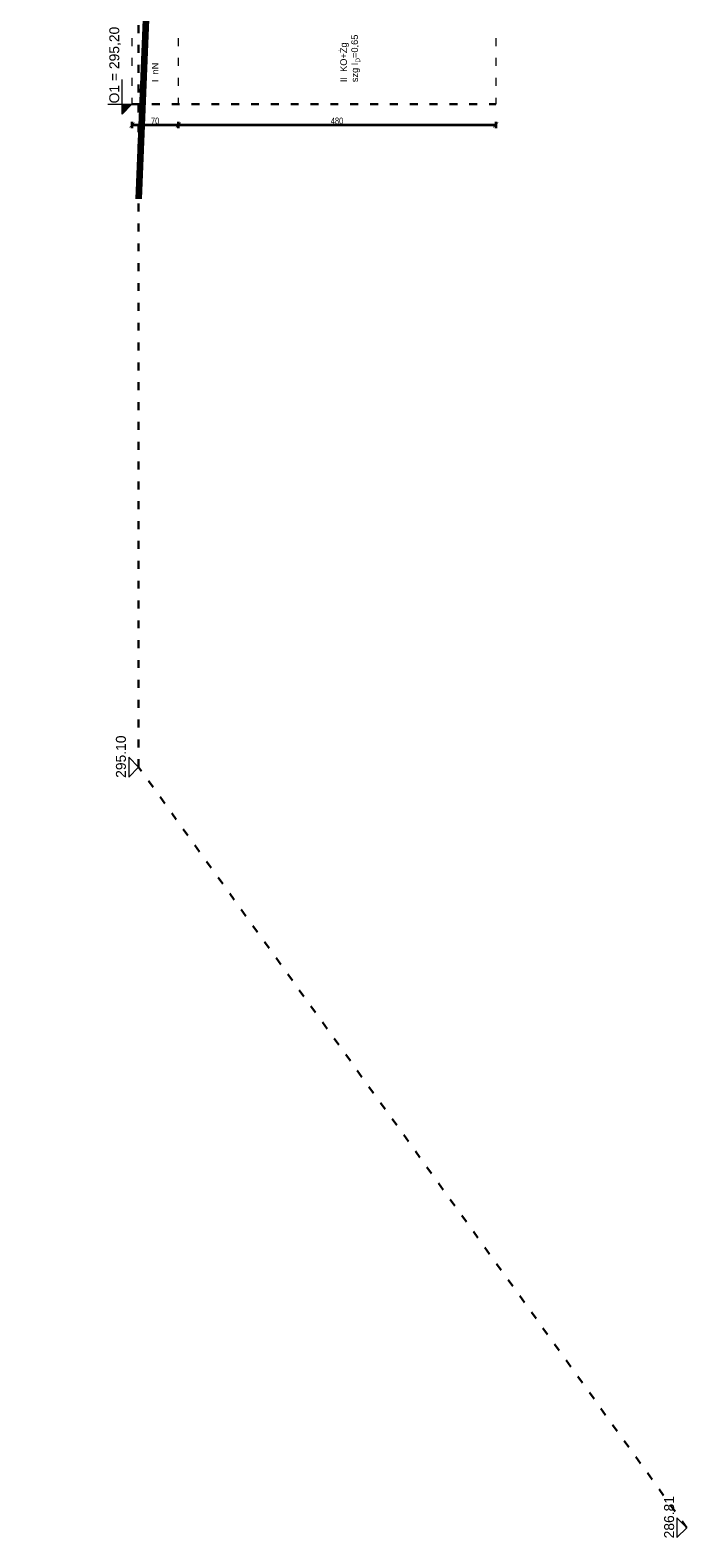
# Model space of a CAD drawing. Header units: inches. Extents: x 201967 to 338763, y -32705 to 30884.
# Tile 221 of 236: x 326649 to 327642, y 11078 to 13358. Entities that reach past the tile are written whole.
import ezdxf
from ezdxf.enums import TextEntityAlignment as Align

# ---------------------------------------------------------------- set-up
doc = ezdxf.new("R2010")
doc.units = ezdxf.units.IN
doc.header["$MEASUREMENT"] = 0
doc.linetypes.add('ACAD_ISO03W100', pattern=[30, 12, -18])
for name, color, linetype, lineweight in [('00_mury grubo', 7, 'Continuous', 30), ('01h KONSTRUKCJA pozycje', 253, 'Continuous', 13), ('30 WIDOK 1 005', 5, 'Continuous', 5), ('34 WIDOK 5 030', 13, 'Continuous', 30), ('50 OPIS 1', 130, 'Continuous', 9), ('90 WYMIAR', 155, 'Continuous', 9), ('91 PRZEKROJE', 7, 'Continuous', 35)]:
    doc.layers.add(name, color=color, linetype=linetype, lineweight=lineweight)
doc.styles.add('50 technic ok', font='arial.ttf', dxfattribs={"width": 0.8, "height": 10})
doc.styles.add('OPIS', font='arial.ttf')
doc.styles.add('WYMIAR-50 (15pkt) arial', font='arial.ttf', dxfattribs={"height": 15})
doc.dimstyles.new('50 ok', dxfattribs={"dimscale": 5, "dimtxt": 10, "dimasz": 1.5, "dimexe": 1, "dimexo": 1, "dimgap": 0.2, "dimtad": 1, "dimdec": 1, "dimrnd": 1, "dimdsep": 46, "dimtxsty": '50 technic ok', "dimblk": 'ARCHTICK', "dimcen": 5, "dimadec": 1, "dimazin": 0, "dimtfac": 1, "dimtdec": 1, "dimtix": 1, "dimtmove": 2, "dimatfit": 3, "dimfxl": 1, "dimfxlon": 1, "dimtolj": 1, "dimarcsym": 0})

# ---------------------------------------------------------------- blocks, each defined once
blk = doc.blocks.new('*U1124')
blk.add_lwpolyline([(-15, 15), (0, 0), (15, 15), (-15, 15)])
at = {"style": 'WYMIAR-50 (15pkt) arial', "flags": 8}
blk.add_attdef('DETAIL#', text='', height=15, dxfattribs=at).set_placement((-16.1, 14.8), align=Align.BOTTOM_LEFT)
blk = doc.blocks.new('*U1172')
at = {"ltscale": 0.5}
blk.add_hatch(color=256, dxfattribs=at).paths.add_polyline_path([(0, 15), (-15, 15), (0, 0)])
for p, q in [((0, 36.7), (0, 0)), ((-15, 15), (37.5, 15)), ((-15, 15), (0, 0))]:
    blk.add_line(p, q)
at = {"style": 'WYMIAR-50 (15pkt) arial', "flags": 8}
blk.add_attdef('DETAIL#', text='', height=15, dxfattribs=at).set_placement((-16.1, 14.8), align=Align.BOTTOM_LEFT)
blk = doc.blocks.new('_ARCHTICK')
at = {"color": 0, "linetype": 'ByBlock', "const_width": 0.15}
blk.add_lwpolyline([(-0.5, -0.5), (0.5, 0.5)], dxfattribs=at)
blk = doc.blocks.new('*D1180')
at = {"layer": '90 WYMIAR', "color": 0, "lineweight": -2, "ltscale": 3, "transparency": 16777216}
for p, q in [((-26.3, 0, 0), (-36.3, 0, 0)), ((-31.3, 0, 0), (-31.3, -70, 0)), ((-26.3, -70, 0), (-36.3, -70, 0))]:
    blk.add_line(p, q, dxfattribs=at)
at = {"layer": 'Defpoints', "color": 0, "ltscale": 3, "transparency": 16777216}
for p in [(0, 0), (-31.3, -70, 0), (0, -70)]:
    blk.add_point(p, dxfattribs=at)
at = {"layer": '90 WYMIAR', "color": 0, "lineweight": -2, "ltscale": 3, "transparency": 16777216, "xscale": 7.5, "yscale": 7.5, "zscale": 7.5}
for p, rotation in [((-31.3, 0, 0), 90), ((-31.3, -70, 0), 270)]:
    blk.add_blockref('_ARCHTICK', p, dxfattribs=dict(at, rotation=rotation))
at = {"layer": '90 WYMIAR', "color": 0, "ltscale": 3, "transparency": 16777216, "insert": (-25.1, -35, 0), "char_height": 10, "attachment_point": 5, "rotation": 270, "style": '50 technic ok'}
blk.add_mtext('\\A1;70', dxfattribs=at)
blk = doc.blocks.new('*D1181')
at = {"layer": '90 WYMIAR', "color": 0, "lineweight": -2, "ltscale": 3, "transparency": 16777216}
for p, q in [((-26.3, -70, 0), (-36.3, -70, 0)), ((-31.3, -70, 0), (-31.3, -550, 0)), ((-26.3, -550, 0), (-36.3, -550, 0))]:
    blk.add_line(p, q, dxfattribs=at)
at = {"layer": 'Defpoints', "color": 0, "ltscale": 3, "transparency": 16777216}
for p in [(0, -70), (-31.3, -550, 0), (0, -550, 0)]:
    blk.add_point(p, dxfattribs=at)
at = {"layer": '90 WYMIAR', "color": 0, "lineweight": -2, "ltscale": 3, "transparency": 16777216, "xscale": 7.5, "yscale": 7.5, "zscale": 7.5}
for p, rotation in [((-31.3, -70, 0), 90), ((-31.3, -550, 0), 270)]:
    blk.add_blockref('_ARCHTICK', p, dxfattribs=dict(at, rotation=rotation))
at = {"layer": '90 WYMIAR', "color": 0, "ltscale": 3, "transparency": 16777216, "insert": (-25.1, -310, 0), "char_height": 10, "attachment_point": 5, "rotation": 270, "style": '50 technic ok'}
blk.add_mtext('\\A1;480', dxfattribs=at)
blk = doc.blocks.new('O1 Jagielońska NS')
at = {"layer": '30 WIDOK 1 005', "linetype": 'ACAD_ISO03W100', "transparency": 33554687}
for p, q in [((100, 0), (0, 0)), ((100, -70), (0, -70)), ((100, -550), (0, -550))]:
    blk.add_line(p, q, dxfattribs=at)
at = {"layer": '34 WIDOK 5 030', "linetype": 'ACAD_ISO03W100', "transparency": 33554687}
blk.add_line((0, 0), (0, -550), dxfattribs=at)
at = {"layer": '50 OPIS 1', "transparency": 33554687}
ref = blk.add_blockref('*U1172', (0, 0), dxfattribs=at)
ref.add_attrib('DETAIL#', '   O1 = 295,20', dxfattribs={"layer": '0', "height": 15, "style": 'WYMIAR-50 (15pkt) arial'}).set_placement((-16.14, 14.82), align=Align.BOTTOM_LEFT)
at = {"layer": '01h KONSTRUKCJA pozycje', "transparency": 33554687, "char_height": 10, "attachment_point": 4, "style": 'OPIS'}
for s, insert in [('\\A1;I  nN', (33.43, -35, 0)), ('\\A1;II  KO+Żg\\Pszg I{\\H0.7x;\\S^ D;}=0,65', (33.43, -330, 0))]:
    blk.add_mtext(s, dxfattribs=dict(at, insert=insert))
at = {"layer": '90 WYMIAR', "ltscale": 3, "transparency": 33554687}
for base, p1, p2, picture, middle in [((-31.25, -70, 0), (0, 0), (0, -70), '*D1180', (-25.15, -35, 0)), ((-31.25, -550, 0), (0, -70), (0, -550, 0), '*D1181', (-25.15, -310, 0))]:
    dim = blk.add_linear_dim(base=base, p1=p1, p2=p2, angle=90, dimstyle='50 ok', dxfattribs=at)
    dim.commit()
    dim.dimension.update_dxf_attribs({"geometry": picture, "text_midpoint": middle})
blk = doc.blocks.new('1 przekrój A Jagielońska')
at = {"layer": '00_mury grubo', "lineweight": 100}
blk.add_line((-2675, -303.92, 0), (-3097.92, -287, 0), dxfattribs=at)
at = {"layer": '34 WIDOK 5 030', "linetype": 'ACAD_ISO03W100'}
blk.add_lwpolyline([(-5107.04, -1116), (-3957.25, -287), (-2754.16, -287), (642.16, -194), (724.35, -123), (860.46, -123)], dxfattribs=at)
at = {"layer": '50 OPIS 1'}
ref = blk.add_blockref('*U1124', (-3957.25, -287), dxfattribs=at)
ref.add_attrib('DETAIL#', '295.10', dxfattribs={"layer": '0', "height": 15, "style": 'WYMIAR-50 (15pkt) arial'}).set_placement((-3973.38, -272.18), align=Align.BOTTOM_LEFT)
ref = blk.add_blockref('*U1124', (-5107.04, -1116), dxfattribs=at)
ref.add_attrib('DETAIL#', '286.81', dxfattribs={"layer": '0', "height": 15, "style": 'WYMIAR-50 (15pkt) arial'}).set_placement((-5123.17, -1101.18), align=Align.BOTTOM_LEFT)
at = {"layer": '91 PRZEKROJE'}
blk.add_blockref('O1 Jagielońska NS', (-2955, -277, 0), dxfattribs=at)

msp = doc.modelspace()

# ---------------------------------------------------------------- block references
at = {"layer": '30 WIDOK 1 005', "rotation": 90}
msp.add_blockref('1 przekrój A Jagielońska', (326526.24, 16200.65), dxfattribs=at)

doc.saveas('drawing.dxf')
